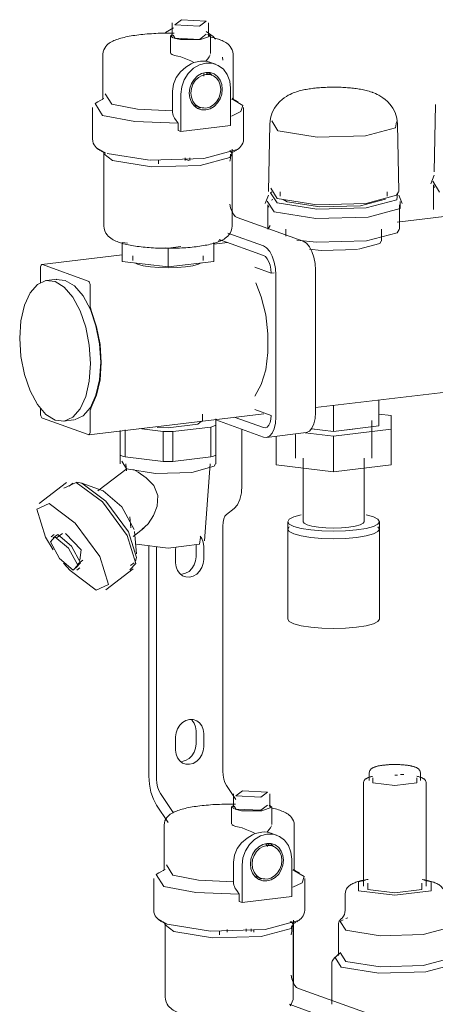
# Model space of a CAD drawing. Header units: millimetres. Extents: x 38570 to 76040, y -5041 to 9267.
# Tile 108 of 169: x 71199 to 71308, y -1877 to -1620. Entities that reach past the tile are written whole.
import ezdxf

# ---------------------------------------------------------------- set-up
doc = ezdxf.new("R2010")
doc.units = ezdxf.units.MM
doc.layers.add('M-EQPM-____-OTLN', color=50, linetype='Continuous', lineweight=20)

# ---------------------------------------------------------------- blocks, each defined once
blk = doc.blocks.new('ADSK_Коллектор с регулирующими клапанами и расходомерами - N5-1658361-3D Отопление Right')
at = {"layer": 'M-EQPM-____-OTLN'}
for p, q in [((49846.6, -1623.28), (49848.69, -1622.06)), ((49848.4, -1620.76), (49848.4, -1624.18)), ((49857.9, -1624.18), (49857.9, -1620.76)), ((49847.9, -1624.18), (49848.39, -1623.78)), ((49847.9, -1624.18), (49847.9, -1628.59)), ((49848.64, -1624.68), (49847.9, -1624.18)), ((49849.04, -1624.68), (49848.59, -1623.91)), ((49855.53, -1625.04), (49849.21, -1624.73)), ((49857.27, -1623.69), (49855.53, -1625.04)), ((49858.4, -1624.18), (49855.78, -1625.12)), ((49857.69, -1623.7), (49858.4, -1624.18)), ((49858.4, -1628.65), (49858.4, -1624.18)), ((49830.28, -1628.93), (49830.28, -1640.18)), ((49858.4, -1628.65), (49858.4, -1628.7)), ((49861.58, -1630.45), (49861.52, -1629.68)), ((49864.28, -1640.18), (49864.28, -1628.93)), ((49859.68, -1631.52), (49858.14, -1630.97)), ((49856.61, -1633.83), (49856.61, -1634.64)), ((49858.7, -1634.35), (49857.25, -1633.84)), ((49857.25, -1633.84), (49857.65, -1634.02)), ((49858.05, -1633.68), (49858.86, -1634.45)), ((49863.65, -1647.59), (49863.65, -1637.8)), ((49830.52, -1640.52), (49828.9, -1641.37)), ((49832.56, -1641.94), (49830.86, -1639.27)), ((49848.41, -1638.55), (49848.41, -1643.69)), ((49850.66, -1639.36), (49850.66, -1649.14)), ((49863.89, -1640.65), (49864.38, -1640.82)), ((49865.66, -1641.37), (49864.04, -1640.52)), ((49864.27, -1640.3), (49864.08, -1640.72)), ((49827.53, -1642.86), (49827.53, -1651.07)), ((49854.21, -1642.31), (49855.66, -1642.83)), ((49855.03, -1642.5), (49854.21, -1642.31)), ((49856.52, -1642.81), (49855.01, -1642.99)), ((49867.03, -1651.07), (49867.03, -1642.86)), ((49917.17, -1642.06), (49916.86, -1659.66)), ((49849.92, -1646.91), (49849.92, -1648.88)), ((49850.66, -1649.14), (49857.15, -1648.36)), ((49857.15, -1648.36), (49863.65, -1647.59)), ((49873.87, -1647.23), (49873.56, -1664.83)), ((49874.44, -1646.35), (49875.96, -1648.92)), ((49907.6, -1664.83), (49907.29, -1647.23)), ((49850.66, -1649.14), (49849.92, -1648.88)), ((49831.03, -1654.77), (49828.78, -1653.47)), ((49864.09, -1653.76), (49864.09, -1654.44)), ((49829.82, -1654.25), (49830.76, -1654.74)), ((49830.53, -1654.98), (49830.53, -1673.79)), ((49832.77, -1656.71), (49830.53, -1654.98)), ((49842.42, -1656.58), (49831.33, -1654.87)), ((49851.56, -1656.3), (49852.7, -1656.71)), ((49851.73, -1656.01), (49851.73, -1656.7)), ((49852.98, -1656.69), (49852.98, -1655.96)), ((49863.41, -1654.04), (49863.91, -1654.57)), ((49863.79, -1654.74), (49864.73, -1654.25)), ((49864.03, -1673.79), (49864.03, -1654.98)), ((49864.09, -1654.59), (49864.09, -1669.67)), ((49844.77, -1656.71), (49844.77, -1657.58)), ((49916.86, -1660.55), (49915.95, -1662.75)), ((49874.14, -1663.93), (49875.84, -1666.61)), ((49916.49, -1662.1), (49918.29, -1664.93)), ((49916.7, -1663.07), (49916.7, -1669.46)), ((49916.7, -1663.07), (49916.99, -1663.72)), ((49873.56, -1665.72), (49872.64, -1667.92)), ((49876.57, -1664.85), (49876.57, -1666.02)), ((49904.59, -1666.02), (49904.59, -1664.85)), ((49908.51, -1667.92), (49907.6, -1665.72)), ((49873.19, -1667.28), (49874.99, -1670.1)), ((49873.4, -1668.24), (49873.4, -1674.63)), ((49873.4, -1668.24), (49873.68, -1668.89)), ((49874.67, -1666.89), (49874.32, -1667.09)), ((49877.38, -1666.89), (49878.45, -1667.47)), ((49907.76, -1674.63), (49907.76, -1668.24)), ((49864.09, -1669.67), (49864.11, -1670.26)), ((49865.37, -1671.6), (49882.62, -1677.78)), ((49919.49, -1671.31), (49907.18, -1672.78)), ((49873.98, -1673.71), (49873.47, -1674.51)), ((49872.23, -1679.02), (49862.92, -1675.69)), ((49878.08, -1674.63), (49878.08, -1676.43)), ((49903.08, -1677.66), (49903.08, -1674.63)), ((49835.28, -1678.15), (49836.71, -1678.32)), ((49835.28, -1678.15), (49835.28, -1683.05)), ((49846.69, -1679.52), (49847.28, -1679.59)), ((49847.28, -1679.59), (49850.61, -1679.19)), ((49862.79, -1678.09), (49859.28, -1678.51)), ((49859.28, -1678.15), (49859.28, -1683.05)), ((49860.5, -1677.71), (49861.42, -1677.6)), ((49860.69, -1677.33), (49872.23, -1681.47)), ((49835.28, -1681.37), (49814.31, -1683.88)), ((49838.08, -1681.61), (49838.08, -1682.84)), ((49847.28, -1679.59), (49847.28, -1684.48)), ((49856.48, -1682.84), (49856.48, -1681.61)), ((49826.43, -1688.19), (49814.43, -1683.89)), ((49847.28, -1684.48), (49835.28, -1683.05)), ((49839.31, -1683.79), (49838.57, -1683.45)), ((49859.28, -1683.05), (49847.28, -1684.48)), ((49874.23, -1686.1), (49869.98, -1684.58)), ((49813.93, -1684.69), (49813.93, -1688.72)), ((49874.23, -1686.1), (49875, -1686.01)), ((49875.48, -1723.73), (49875.48, -1686.55)), ((49885.87, -1685.31), (49885.87, -1722.48)), ((49818.24, -1687.73), (49815.55, -1688.05)), ((49826.93, -1694.4), (49826.93, -1689.35)), ((49885.87, -1721.23), (50045.5, -1702.17)), ((49890.58, -1720.61), (49890.58, -1727.46)), ((49902.43, -1719.19), (49902.43, -1726.04)), ((49813.93, -1721.38), (49813.93, -1722.85)), ((49826.55, -1728.32), (49872.3, -1722.85)), ((49826.93, -1727.51), (49826.93, -1722.45)), ((49856.28, -1724.66), (49856.28, -1722.95)), ((49869.98, -1721.75), (49874.23, -1723.28)), ((49905.58, -1723.32), (49902.43, -1722.95)), ((49814.43, -1724), (49826.43, -1728.3)), ((49819.94, -1724.79), (49822.63, -1724.47)), ((49859.78, -1725.85), (49859.78, -1724.18)), ((49859.78, -1724.46), (49872.23, -1728.92)), ((49872.23, -1726.47), (49864.56, -1723.72)), ((49900.58, -1734.41), (49900.58, -1724.62)), ((49905.58, -1726.91), (49905.58, -1723.32)), ((49834.78, -1727.19), (49834.78, -1733.67)), ((49836.07, -1727.03), (49836.07, -1734.13)), ((49839.72, -1726.74), (49845.99, -1727.49)), ((49845.99, -1727.49), (49845.99, -1735.32)), ((49848.57, -1727.49), (49858.49, -1726.31)), ((49848.57, -1727.49), (49848.57, -1735.32)), ((49858.49, -1726.31), (49858.49, -1734.13)), ((49859.78, -1725.85), (49859.78, -1733.67)), ((49866.59, -1726.9), (49866.59, -1741.53)), ((49873, -1729.02), (49883.4, -1727.77)), ((49880.58, -1728.24), (49880.58, -1734.41)), ((49883.12, -1727.81), (49890.58, -1728.7)), ((49890.58, -1727.46), (49884.81, -1726.77)), ((49902.43, -1726.04), (49890.58, -1727.46)), ((49890.58, -1728.7), (49905.58, -1726.91)), ((49895.58, -1726.91), (49894.2, -1727.04)), ((49896.84, -1726.73), (49895.58, -1726.91)), ((49905.58, -1726.91), (49905.58, -1736.2)), ((49872.23, -1728.92), (49873, -1729.01)), ((49875.58, -1728.82), (49875.58, -1736.2)), ((49890.58, -1728.7), (49890.58, -1737.99)), ((49834.78, -1732.49), (49834.78, -1735.91)), ((49859.78, -1735.91), (49859.78, -1732.49)), ((49835.2, -1735.24), (49836.45, -1737.2)), ((49845.99, -1735.32), (49836.07, -1734.13)), ((49836.28, -1735.95), (49836.41, -1737.75)), ((49858.49, -1734.13), (49848.57, -1735.32)), ((49856.78, -1756), (49858.28, -1735.95)), ((49882.58, -1734.41), (49882.58, -1751.04)), ((49898.58, -1751.04), (49898.58, -1734.41)), ((49836.58, -1737.14), (49828.97, -1743.01)), ((49890.58, -1737.99), (49875.58, -1736.2)), ((49905.58, -1736.2), (49890.58, -1737.99)), ((49820.76, -1740.82), (49813.63, -1746.32)), ((49823.29, -1740.77), (49820.06, -1742.28)), ((49822.4, -1741.01), (49821.46, -1741.73)), ((49824.73, -1740.96), (49823.4, -1740.7)), ((49830.32, -1742.99), (49824.75, -1740.97)), ((49864.59, -1747.6), (49862.59, -1749.14)), ((49837.31, -1749.77), (49837.53, -1752.67)), ((49878.58, -1751.04), (49878.58, -1753)), ((49902.58, -1753), (49902.58, -1751.04)), ((49838.13, -1754.89), (49840.92, -1752.74)), ((49839.04, -1759.48), (49838.5, -1753.59)), ((49861.59, -1752.17), (49861.59, -1816.21)), ((49878.99, -1752.35), (49878.58, -1753)), ((49878.58, -1753), (49878.99, -1752.35)), ((49878.58, -1753), (49878.58, -1776.48)), ((49902.58, -1753), (49902.17, -1752.35)), ((49902.17, -1752.35), (49902.58, -1753)), ((49902.58, -1776.48), (49902.58, -1753)), ((49817.48, -1754.4), (49816.73, -1754.98)), ((49818.46, -1754.38), (49817.22, -1755.28)), ((49819.66, -1754.13), (49818.16, -1755.29)), ((49842.27, -1757.33), (49842.27, -1817.56)), ((49844.27, -1818.27), (49844.27, -1757.57)), ((49849.25, -1758.36), (49849.3, -1757.68)), ((49849.25, -1761.78), (49849.25, -1758.36)), ((49854.61, -1760.19), (49854.61, -1757.06)), ((49856.61, -1757.48), (49856.61, -1760.91)), ((49823.52, -1762.23), (49825.02, -1761.07)), ((49837.47, -1762.47), (49838.41, -1761.75)), ((49823.45, -1763.69), (49824.2, -1763.11)), ((49831.05, -1768.88), (49838.17, -1763.38)), ((49849.25, -1810.7), (49849.25, -1807.28)), ((49854.61, -1809.11), (49854.61, -1805.68)), ((49856.61, -1806.4), (49856.61, -1809.82)), ((49899.9, -1816.65), (49899.9, -1818.61)), ((49900.8, -1817.92), (49900.8, -1819.3)), ((49907.25, -1817.23), (49906.58, -1817.22)), ((49913.26, -1818.61), (49913.26, -1816.65)), ((49862.59, -1819.95), (49865.04, -1823.6)), ((49898.43, -1819.1), (49898.43, -1846.29)), ((49914.73, -1846.29), (49914.73, -1819.1)), ((49848.64, -1827.04), (49845.27, -1822.02)), ((49864.4, -1822.17), (49864.4, -1825.59)), ((49873.9, -1825.59), (49873.9, -1822.17)), ((49844.27, -1825.05), (49847.31, -1829.58)), ((49863.9, -1825.59), (49864.39, -1825.18)), ((49863.9, -1825.59), (49863.9, -1829.99)), ((49864.64, -1826.09), (49863.9, -1825.59)), ((49865.04, -1826.08), (49864.59, -1825.32)), ((49871.53, -1826.44), (49865.21, -1826.14)), ((49873.27, -1825.1), (49871.53, -1826.44)), ((49874.4, -1825.59), (49871.78, -1826.53)), ((49873.69, -1825.1), (49874.4, -1825.59)), ((49874.4, -1830.06), (49874.4, -1825.59)), ((49846.28, -1830.33), (49846.28, -1841.58)), ((49874.4, -1830.06), (49874.4, -1830.11)), ((49880.28, -1841.58), (49880.28, -1830.33)), ((49875.68, -1832.93), (49874.14, -1832.37)), ((49872.82, -1835.18), (49873.28, -1835.87)), ((49874.7, -1835.76), (49873.25, -1835.24)), ((49873.25, -1835.24), (49873.65, -1835.42)), ((49874.05, -1835.09), (49874.86, -1835.85)), ((49848.56, -1843.34), (49846.86, -1840.67)), ((49864.41, -1839.96), (49864.41, -1845.09)), ((49866.66, -1840.76), (49866.66, -1850.55)), ((49879.65, -1848.99), (49879.65, -1839.21)), ((49846.52, -1841.92), (49844.9, -1842.77)), ((49870.21, -1843.71), (49871.66, -1844.23)), ((49871.03, -1843.9), (49870.21, -1843.71)), ((49879.89, -1842.06), (49880.38, -1842.23)), ((49881.66, -1842.77), (49880.04, -1841.92)), ((49880.27, -1841.7), (49880.08, -1842.12)), ((49843.53, -1844.27), (49843.53, -1852.48)), ((49872.52, -1844.22), (49871.01, -1844.4)), ((49883.03, -1852.48), (49883.03, -1844.27)), ((49899.52, -1845.45), (49899.52, -1847.14)), ((49914.28, -1844.68), (49916.08, -1845.16)), ((49865.92, -1848.32), (49865.92, -1850.28)), ((49873.15, -1849.77), (49879.65, -1848.99)), ((49893.6, -1848.25), (49893.6, -1852.48)), ((49866.66, -1850.55), (49865.92, -1850.28)), ((49866.66, -1850.55), (49873.15, -1849.77)), ((49847.03, -1856.18), (49844.78, -1854.88)), ((49845.82, -1855.66), (49846.76, -1856.15)), ((49846.53, -1856.38), (49846.53, -1875.19)), ((49848.77, -1858.12), (49846.53, -1856.38)), ((49879.41, -1855.45), (49879.91, -1855.98)), ((49880.03, -1856.38), (49879.52, -1857.23)), ((49879.79, -1856.15), (49880.73, -1855.66)), ((49880.03, -1875.19), (49880.03, -1856.38)), ((49880.09, -1855.17), (49880.09, -1855.85)), ((49880.09, -1856), (49880.09, -1871.59)), ((49891.82, -1856.25), (49891.82, -1864.37)), ((49894.29, -1854.56), (49893.74, -1854.74)), ((49860.77, -1857.92), (49860.77, -1858.99)), ((49862.77, -1858.24), (49862.77, -1857.54)), ((49867.73, -1857.42), (49867.73, -1858.11)), ((49868.98, -1858.09), (49868.98, -1857.37)), ((49869.68, -1858.28), (49869.7, -1857.61)), ((49892.16, -1863.72), (49890.75, -1865.06)), ((49892.33, -1863.58), (49893.8, -1865.89)), ((49890.1, -1866.46), (49890.1, -1877.11)), ((49890.94, -1864.9), (49892.56, -1867.44)), ((49881.37, -1873.01), (49898.62, -1879.19)), ((49888.23, -1880.43), (49878.92, -1877.09))]:
    blk.add_line(p, q, dxfattribs=at)
for points in [[(49850.78, -1619.91, 0), (49849.04, -1621.25, 0), (49855.53, -1621.61, 0)], [(49855.53, -1621.61, 0), (49857.27, -1620.27, 0), (49850.78, -1619.91, 0)], [(49830.28, -1628.93, 0), (49830.33, -1628.33, 0), (49830.49, -1627.78, 0), (49830.72, -1627.31, 0), (49830.99, -1626.91, 0), (49831.28, -1626.58, 0), (49831.58, -1626.31, 0), (49831.88, -1626.07, 0), (49832.19, -1625.86, 0), (49832.5, -1625.68, 0), (49832.82, -1625.51, 0), (49833.15, -1625.36, 0), (49833.49, -1625.22, 0), (49833.84, -1625.09, 0), (49834.21, -1624.96, 0), (49834.59, -1624.84, 0), (49834.98, -1624.73, 0), (49835.38, -1624.62, 0), (49835.8, -1624.52, 0), (49836.24, -1624.42, 0), (49836.68, -1624.32, 0), (49837.14, -1624.24, 0), (49837.62, -1624.15, 0), (49838.1, -1624.07, 0), (49838.6, -1624, 0), (49839.11, -1623.92, 0), (49839.64, -1623.86, 0), (49840.17, -1623.8, 0), (49840.71, -1623.74, 0), (49841.26, -1623.69, 0), (49841.82, -1623.64, 0), (49842.39, -1623.6, 0), (49842.97, -1623.56, 0), (49843.55, -1623.52, 0), (49844.13, -1623.5, 0), (49844.72, -1623.47, 0), (49845.32, -1623.45, 0), (49845.92, -1623.44, 0), (49846.52, -1623.43, 0), (49847.12, -1623.43, 0), (49847.72, -1623.43, 0), (49848.32, -1623.43, 0), (49848.91, -1623.45, 0)], [(49855.78, -1625.12, 0), (49850.53, -1625.12, 0), (49848.84, -1624.75, 0)], [(49859.68, -1625.02, 0), (49859.05, -1624.31, 0), (49857.27, -1622.97, 0)], [(49858.52, -1624.46, 0), (49858.95, -1624.56, 0), (49859.36, -1624.67, 0), (49859.76, -1624.78, 0), (49860.14, -1624.89, 0), (49860.52, -1625.02, 0), (49860.68, -1625.07, 0)], [(49864.28, -1628.93, 0), (49864.22, -1628.33, 0), (49864.06, -1627.78, 0), (49863.83, -1627.31, 0), (49863.56, -1626.91, 0), (49863.27, -1626.58, 0), (49862.98, -1626.31, 0), (49862.67, -1626.07, 0), (49862.37, -1625.86, 0), (49862.05, -1625.68, 0), (49861.73, -1625.51, 0), (49861.4, -1625.36, 0), (49861.06, -1625.22, 0), (49860.71, -1625.09, 0), (49860.68, -1625.07, 0)], [(49849.86, -1629.43, 0), (49848.98, -1629.24, 0), (49848.33, -1629.02, 0), (49847.97, -1628.77, 0)], [(49854.06, -1631.09, 0), (49853.22, -1630.69, 0), (49852.35, -1630.3, 0), (49851.49, -1629.93, 0), (49850.65, -1629.63, 0), (49849.86, -1629.43, 0)], [(49858.3, -1629.12, 0), (49858.05, -1629.62, 0), (49857.67, -1630.16, 0), (49857.18, -1630.72, 0)], [(49851.93, -1632.31, 0), (49850.52, -1633.54, 0), (49849.4, -1635.04, 0), (49848.67, -1636.73, 0), (49848.41, -1638.55, 0)], [(49863.65, -1637.8, 0), (49863.43, -1635.93, 0), (49862.78, -1634.24, 0), (49861.75, -1632.84, 0), (49860.4, -1631.84, 0), (49858.83, -1631.29, 0), (49857.15, -1631.24, 0), (49855.47, -1631.69, 0), (49853.91, -1632.61, 0), (49852.56, -1633.94, 0), (49851.53, -1635.58, 0), (49850.88, -1637.43, 0), (49850.66, -1639.36, 0)], [(49854.06, -1631.09, 0), (49853.34, -1631.43, 0), (49852.63, -1631.84, 0), (49851.93, -1632.31, 0)], [(49855.78, -1630.75, 0), (49854.94, -1630.89, 0), (49854.06, -1631.09, 0)], [(49857.18, -1630.72, 0), (49856.53, -1630.7, 0), (49855.78, -1630.75, 0)], [(49858.85, -1631.29, 0), (49858.22, -1631, 0), (49857.18, -1630.72, 0)], [(49852.82, -1639.1, 0), (49852.97, -1637.81, 0), (49853.4, -1636.58, 0), (49854.09, -1635.49, 0), (49854.99, -1634.6, 0), (49856.03, -1633.99, 0), (49857.15, -1633.69, 0), (49858.27, -1633.72, 0), (49859.32, -1634.09, 0), (49860.21, -1634.76, 0), (49860.9, -1635.69, 0), (49861.34, -1636.82, 0), (49861.48, -1638.06, 0)], [(49861.07, -1638.12, 0), (49860.94, -1637, 0), (49860.55, -1635.99, 0), (49859.93, -1635.15, 0), (49859.13, -1634.54, 0), (49858.19, -1634.22, 0), (49857.18, -1634.19, 0), (49856.17, -1634.46, 0), (49855.23, -1635.01, 0), (49854.42, -1635.81, 0), (49853.8, -1636.79, 0), (49853.41, -1637.9, 0), (49853.28, -1639.06, 0)], [(49861.48, -1638.06, 0), (49861.34, -1639.35, 0), (49860.9, -1640.58, 0), (49860.21, -1641.67, 0), (49859.32, -1642.56, 0), (49858.27, -1643.17, 0), (49857.15, -1643.47, 0), (49856.03, -1643.44, 0), (49854.99, -1643.08, 0), (49854.09, -1642.41, 0), (49853.4, -1641.47, 0), (49852.97, -1640.35, 0), (49852.82, -1639.1, 0)], [(49853.28, -1639.06, 0), (49853.41, -1640.18, 0), (49853.8, -1641.19, 0), (49854.42, -1642.03, 0), (49855.23, -1642.64, 0), (49856.17, -1642.96, 0), (49857.18, -1642.99, 0), (49858.19, -1642.72, 0), (49859.13, -1642.17, 0), (49859.93, -1641.37, 0), (49860.55, -1640.39, 0), (49860.94, -1639.28, 0), (49861.07, -1638.12, 0)], [(49873.87, -1647.22, 0), (49874.07, -1645.62, 0), (49874.52, -1644.18, 0), (49875.13, -1642.98, 0), (49875.8, -1642.04, 0), (49876.47, -1641.3, 0), (49877.1, -1640.73, 0), (49877.68, -1640.29, 0), (49878.22, -1639.94, 0), (49878.72, -1639.65, 0), (49879.19, -1639.41, 0), (49879.62, -1639.21, 0), (49880.04, -1639.04, 0), (49880.45, -1638.89, 0), (49880.84, -1638.75, 0), (49881.22, -1638.63, 0), (49881.59, -1638.53, 0), (49881.96, -1638.43, 0), (49882.33, -1638.34, 0), (49882.7, -1638.26, 0), (49883.07, -1638.18, 0), (49883.44, -1638.11, 0), (49883.81, -1638.04, 0), (49884.19, -1637.98, 0), (49884.56, -1637.93, 0), (49884.94, -1637.88, 0), (49885.33, -1637.83, 0), (49885.71, -1637.78, 0), (49886.1, -1637.74, 0), (49886.49, -1637.71, 0), (49886.89, -1637.67, 0), (49887.28, -1637.64, 0), (49887.68, -1637.62, 0), (49888.09, -1637.6, 0), (49888.49, -1637.58, 0), (49888.9, -1637.56, 0), (49889.3, -1637.55, 0), (49889.71, -1637.54, 0), (49890.12, -1637.53, 0), (49890.53, -1637.53, 0), (49890.94, -1637.53, 0), (49891.35, -1637.54, 0), (49891.76, -1637.55, 0), (49892.16, -1637.56, 0), (49892.57, -1637.57, 0), (49892.97, -1637.59, 0), (49893.38, -1637.61, 0), (49893.78, -1637.64, 0), (49894.18, -1637.67, 0), (49894.57, -1637.7, 0), (49894.96, -1637.73, 0), (49895.35, -1637.77, 0), (49895.74, -1637.82, 0), (49896.12, -1637.86, 0), (49896.5, -1637.91, 0), (49896.88, -1637.97, 0), (49897.25, -1638.03, 0), (49897.63, -1638.09, 0), (49898, -1638.16, 0), (49898.37, -1638.24, 0), (49898.73, -1638.32, 0), (49899.1, -1638.41, 0), (49899.47, -1638.5, 0), (49899.85, -1638.61, 0), (49900.23, -1638.72, 0), (49900.62, -1638.85, 0), (49900.74, -1638.89, 0)], [(49830.28, -1640.17, 0), (49830.25, -1640.4, 0), (49830.2, -1640.59, 0), (49830.14, -1640.72, 0), (49830.09, -1640.79, 0), (49830.08, -1640.8, 0)], [(49864.38, -1640.82, 0), (49866.86, -1642.33, 0), (49866.34, -1643.93, 0), (49863.87, -1645.08, 0)], [(49864.28, -1640.17, 0), (49864.3, -1640.4, 0), (49864.36, -1640.59, 0), (49864.42, -1640.72, 0), (49864.47, -1640.79, 0), (49864.48, -1640.8, 0)], [(49907.29, -1647.22, 0), (49907.09, -1645.62, 0), (49906.63, -1644.18, 0), (49906.02, -1642.98, 0), (49905.36, -1642.04, 0), (49904.69, -1641.3, 0), (49904.06, -1640.73, 0), (49903.48, -1640.29, 0), (49902.94, -1639.94, 0), (49902.44, -1639.65, 0), (49901.97, -1639.41, 0), (49901.53, -1639.21, 0), (49901.11, -1639.04, 0), (49900.74, -1638.89, 0)], [(49830.17, -1644.91, 0), (49828.2, -1641.81, 0), (49828.9, -1641.37, 0)], [(49848.41, -1643.69, 0), (49839.27, -1643.28, 0), (49832.56, -1641.94, 0)], [(49849.92, -1646.91, 0), (49838.57, -1646.53, 0), (49830.17, -1644.91, 0)], [(49848.41, -1643.69, 0), (49848.44, -1644.12, 0), (49848.52, -1644.54, 0), (49848.63, -1644.94, 0), (49848.79, -1645.3, 0), (49848.97, -1645.59, 0)], [(49848.97, -1645.59, 0), (49849.45, -1646.25, 0), (49849.92, -1646.91, 0)], [(49876.11, -1648.97, 0), (49886.25, -1650.58, 0), (49898.93, -1650.24, 0), (49906.72, -1648.14, 0), (49907.01, -1646.61, 0)], [(49827.53, -1651.07, 0), (49827.58, -1651.62, 0), (49827.73, -1652.13, 0), (49827.94, -1652.58, 0), (49828.2, -1652.96, 0), (49828.49, -1653.28, 0), (49828.79, -1653.56, 0), (49829.1, -1653.8, 0), (49829.42, -1654.02, 0), (49829.61, -1654.13, 0)], [(49867.03, -1651.07, 0), (49866.98, -1651.62, 0), (49866.83, -1652.13, 0), (49866.61, -1652.58, 0), (49866.35, -1652.96, 0), (49866.07, -1653.28, 0), (49865.77, -1653.56, 0), (49865.46, -1653.8, 0), (49865.13, -1654.02, 0), (49864.95, -1654.13, 0)], [(49830.53, -1655.02, 0), (49830.49, -1654.81, 0), (49830.43, -1654.63, 0), (49830.38, -1654.52, 0), (49830.34, -1654.47, 0), (49830.33, -1654.47, 0)], [(49864.03, -1654.98, 0), (49863.46, -1655.87, 0), (49855.65, -1657.98, 0), (49842.94, -1658.33, 0), (49832.77, -1656.71, 0)], [(49865.4, -1653.83, 0), (49856.66, -1656.19, 0), (49842.61, -1656.59, 0)], [(49863.46, -1656.84, 0), (49863.51, -1656.64, 0), (49863.55, -1656.45, 0), (49863.58, -1656.25, 0), (49863.61, -1656.05, 0), (49863.63, -1655.85, 0), (49863.64, -1655.65, 0), (49863.65, -1655.45, 0), (49863.65, -1655.25, 0), (49863.64, -1655.05, 0)], [(49863.57, -1654.45, 0), (49863.53, -1654.26, 0), (49863.49, -1654.07, 0)], [(49864.03, -1655.02, 0), (49864.06, -1654.81, 0), (49864.12, -1654.63, 0), (49864.18, -1654.52, 0), (49864.22, -1654.47, 0), (49864.22, -1654.47, 0)], [(49874.42, -1664.88, 0), (49874.08, -1665.11, 0), (49875.78, -1667.79, 0)], [(49875.78, -1667.79, 0), (49886.16, -1669.43, 0), (49899.12, -1669.08, 0), (49907.08, -1666.93, 0), (49907.28, -1665.28, 0)], [(49875.84, -1666.61, 0), (49886.17, -1668.25, 0), (49899.09, -1667.9, 0), (49907.02, -1665.76, 0), (49907.52, -1664.91, 0)], [(49863.45, -1668.08, 0), (49863.64, -1669.02, 0), (49863.96, -1669.95, 0), (49864.37, -1670.72, 0), (49864.86, -1671.28, 0), (49865.37, -1671.6, 0)], [(49874.99, -1670.1, 0), (49885.92, -1671.84, 0), (49899.58, -1671.46, 0), (49907.97, -1669.2, 0), (49907.97, -1667.44, 0)], [(49878.45, -1667.47, 0), (49886.95, -1668.82, 0), (49897.58, -1668.53, 0), (49904.11, -1666.77, 0)], [(49830.53, -1673.79, 0), (49830.59, -1674.47, 0), (49830.77, -1675.1, 0), (49831.03, -1675.64, 0), (49831.34, -1676.08, 0), (49831.66, -1676.45, 0), (49831.98, -1676.75, 0), (49832.31, -1677.01, 0), (49832.64, -1677.22, 0), (49832.96, -1677.42, 0), (49833.29, -1677.59, 0), (49833.63, -1677.74, 0), (49833.97, -1677.89, 0), (49834.33, -1678.02, 0), (49834.36, -1678.03, 0)], [(49864.03, -1673.79, 0), (49863.96, -1674.47, 0), (49863.78, -1675.1, 0), (49863.52, -1675.64, 0), (49863.22, -1676.08, 0), (49862.9, -1676.45, 0), (49862.57, -1676.75, 0), (49862.24, -1677.01, 0), (49861.92, -1677.22, 0), (49861.59, -1677.42, 0), (49861.26, -1677.59, 0), (49860.93, -1677.74, 0), (49860.58, -1677.89, 0), (49860.23, -1678.02, 0), (49859.87, -1678.15, 0), (49859.49, -1678.26, 0), (49859.11, -1678.37, 0), (49858.71, -1678.48, 0), (49858.3, -1678.58, 0), (49857.88, -1678.68, 0), (49857.45, -1678.77, 0), (49857, -1678.85, 0), (49856.54, -1678.93, 0), (49856.07, -1679.01, 0), (49855.59, -1679.08, 0), (49855.1, -1679.15, 0), (49854.6, -1679.22, 0), (49854.09, -1679.28, 0), (49853.57, -1679.33, 0), (49853.04, -1679.38, 0), (49852.5, -1679.43, 0), (49851.96, -1679.47, 0), (49851.41, -1679.5, 0), (49850.85, -1679.54, 0), (49850.29, -1679.56, 0), (49849.72, -1679.59, 0), (49849.15, -1679.6, 0), (49848.58, -1679.62, 0), (49848.01, -1679.63, 0), (49847.43, -1679.63, 0), (49846.86, -1679.63, 0), (49846.28, -1679.62, 0), (49845.71, -1679.61, 0), (49845.14, -1679.6, 0), (49844.57, -1679.58, 0), (49844.01, -1679.55, 0), (49843.45, -1679.52, 0), (49842.9, -1679.49, 0), (49842.35, -1679.45, 0), (49841.81, -1679.41, 0), (49841.27, -1679.36, 0), (49840.75, -1679.31, 0), (49840.23, -1679.25, 0), (49839.72, -1679.19, 0), (49839.23, -1679.12, 0), (49838.74, -1679.05, 0), (49838.26, -1678.98, 0), (49837.8, -1678.9, 0), (49837.35, -1678.81, 0), (49836.91, -1678.73, 0), (49836.48, -1678.63, 0), (49836.06, -1678.54, 0), (49835.66, -1678.43, 0), (49835.27, -1678.32, 0), (49834.89, -1678.21, 0), (49834.52, -1678.09, 0), (49834.36, -1678.03, 0)], [(49880.92, -1677.54, 0), (49886.13, -1678.06, 0), (49899.17, -1677.71, 0), (49907.18, -1675.55, 0), (49907.69, -1674.71, 0)], [(49875.48, -1686.55, 0), (49875.37, -1684.86, 0), (49875.05, -1683.21, 0), (49874.53, -1681.71, 0), (49873.86, -1680.46, 0), (49873.07, -1679.54, 0), (49872.23, -1679.02, 0)], [(49882.62, -1677.78, 0), (49883.47, -1678.3, 0), (49884.25, -1679.22, 0), (49884.92, -1680.47, 0), (49885.44, -1681.97, 0), (49885.76, -1683.62, 0), (49885.87, -1685.31, 0)], [(49897.04, -1679.88, 0), (49902.65, -1678.33, 0), (49903.02, -1677.72, 0)], [(49872.23, -1681.47, 0), (49872.75, -1681.79, 0), (49873.23, -1682.35, 0), (49873.65, -1683.12, 0), (49873.96, -1684.05, 0), (49874.16, -1685.06, 0), (49874.23, -1686.1, 0)], [(49884.29, -1679.88, 0), (49887.34, -1680.16, 0), (49896.83, -1679.9, 0)], [(49814.43, -1683.89, 0), (49814.3, -1683.88, 0), (49814.18, -1683.93, 0), (49814.08, -1684.05, 0), (49814, -1684.23, 0), (49813.95, -1684.44, 0), (49813.93, -1684.69, 0)], [(49855.98, -1683.45, 0), (49855.25, -1683.79, 0), (49853.78, -1684.18, 0), (49851.88, -1684.48, 0), (49849.66, -1684.67, 0), (49847.28, -1684.74, 0), (49844.9, -1684.67, 0), (49842.68, -1684.48, 0), (49840.77, -1684.18, 0), (49839.31, -1683.79, 0)], [(49827, -1709.73, 0), (49826.68, -1704.94, 0), (49825.76, -1700.24, 0), (49824.29, -1695.96, 0), (49822.37, -1692.4, 0), (49820.14, -1689.79, 0), (49817.75, -1688.32, 0), (49815.35, -1688.08, 0), (49813.12, -1689.09, 0), (49811.21, -1691.28, 0), (49809.74, -1694.5, 0), (49808.81, -1698.53, 0), (49808.5, -1703.1, 0)], [(49818.04, -1687.76, 0), (49820.43, -1688, 0), (49822.83, -1689.47, 0), (49825.06, -1692.08, 0), (49826.97, -1695.64, 0), (49828.44, -1699.92, 0), (49829.37, -1704.62, 0), (49829.68, -1709.41, 0)], [(49826.93, -1689.35, 0), (49826.91, -1689.09, 0), (49826.86, -1688.84, 0), (49826.78, -1688.61, 0), (49826.68, -1688.41, 0), (49826.56, -1688.27, 0), (49826.43, -1688.19, 0)], [(49870.26, -1688.68, 0), (49871.64, -1692.3, 0), (49872.81, -1697.02, 0), (49873.41, -1701.96, 0), (49873.41, -1706.83, 0), (49872.81, -1711.34, 0), (49871.64, -1715.23, 0), (49869.98, -1718.26, 0)], [(49827.21, -1695.85, 0), (49827.06, -1695.4, 0), (49826.96, -1694.9, 0), (49826.93, -1694.4, 0)], [(49827.21, -1721.2, 0), (49828.62, -1717.96, 0), (49829.5, -1713.96, 0), (49829.81, -1709.46, 0), (49829.5, -1704.74, 0), (49828.62, -1700.1, 0), (49827.21, -1695.85, 0)], [(49808.5, -1703.1, 0), (49808.81, -1707.9, 0), (49809.74, -1712.6, 0), (49811.21, -1716.87, 0), (49813.12, -1720.44, 0), (49815.35, -1723.04, 0), (49817.75, -1724.52, 0), (49820.14, -1724.76, 0), (49822.37, -1723.75, 0), (49824.29, -1721.56, 0), (49825.76, -1718.34, 0), (49826.68, -1714.31, 0), (49827, -1709.73, 0)], [(49829.68, -1709.41, 0), (49829.37, -1713.98, 0), (49828.44, -1718.02, 0), (49826.97, -1721.24, 0), (49825.06, -1723.43, 0), (49822.83, -1724.44, 0)], [(49813.93, -1722.85, 0), (49813.95, -1723.11, 0), (49814, -1723.36, 0), (49814.08, -1723.59, 0), (49814.18, -1723.78, 0), (49814.3, -1723.93, 0), (49814.43, -1724, 0)], [(49826.93, -1722.45, 0), (49826.96, -1721.97, 0), (49827.06, -1721.55, 0), (49827.21, -1721.2, 0)], [(49885.87, -1722.48, 0), (49885.76, -1724.09, 0), (49885.44, -1725.51, 0), (49884.92, -1726.64, 0), (49884.25, -1727.41, 0), (49883.47, -1727.76, 0)], [(49856.05, -1724.78, 0), (49855.07, -1725.59, 0), (49847.28, -1726.52, 0), (49844.43, -1726.4, 0)], [(49874.23, -1723.28, 0), (49874.16, -1724.27, 0), (49873.96, -1725.14, 0), (49873.65, -1725.83, 0), (49873.23, -1726.31, 0), (49872.75, -1726.53, 0), (49872.23, -1726.47, 0)], [(49873.07, -1729.01, 0), (49873.86, -1728.65, 0), (49874.53, -1727.88, 0), (49875.05, -1726.75, 0), (49875.37, -1725.33, 0), (49875.48, -1723.73, 0)], [(49826.43, -1728.3, 0), (49826.56, -1728.32, 0), (49826.68, -1728.26, 0), (49826.78, -1728.15, 0), (49826.86, -1727.97, 0), (49826.91, -1727.75, 0), (49826.93, -1727.51, 0)], [(49845.99, -1727.49, 0), (49847.28, -1727.5, 0), (49848.57, -1727.49, 0)], [(49858.49, -1726.31, 0), (49859.19, -1726.08, 0), (49859.78, -1725.85, 0)], [(49886.95, -1727.04, 0), (49885.58, -1726.91, 0), (49884.75, -1726.79, 0)], [(49836.07, -1734.13, 0), (49835.37, -1733.91, 0), (49834.78, -1733.67, 0)], [(49836.45, -1737.2, 0), (49844.04, -1738.41, 0), (49853.53, -1738.15, 0), (49859.35, -1736.58, 0), (49859.72, -1735.97, 0)], [(49848.57, -1735.32, 0), (49847.28, -1735.33, 0), (49845.99, -1735.32, 0)], [(49859.78, -1733.67, 0), (49859.19, -1733.91, 0), (49858.49, -1734.13, 0)], [(49840.46, -1753.05, 0), (49842.12, -1751.56, 0), (49843.52, -1749.45, 0), (49844.47, -1746.97, 0), (49844.61, -1744.23, 0), (49843.54, -1741.63, 0), (49841.6, -1739.55, 0), (49839.51, -1738.08, 0), (49838.27, -1737.42, 0)], [(49837.28, -1763.58, 0), (49838.87, -1761.92, 0), (49836.59, -1754.66, 0), (49830.14, -1745.89, 0), (49823.29, -1740.77, 0)], [(49838.75, -1761.36, 0), (49839.05, -1760.41, 0), (49836.95, -1753.73, 0), (49831.02, -1745.67, 0), (49824.73, -1740.96, 0)], [(49838.42, -1753.1, 0), (49835.18, -1747.13, 0), (49830.31, -1742.98, 0)], [(49866.59, -1741.53, 0), (49866.45, -1743.51, 0), (49866.05, -1745.26, 0), (49865.42, -1746.65, 0), (49864.59, -1747.6, 0)], [(49816.17, -1746.26, 0), (49812.94, -1747.78, 0), (49815.22, -1755.05, 0), (49817.29, -1758.41, 0)], [(49828.51, -1768.94, 0), (49831.74, -1767.42, 0), (49829.47, -1760.15, 0), (49823.02, -1751.39, 0), (49816.17, -1746.26, 0)], [(49862.59, -1749.14, 0), (49862.17, -1749.61, 0), (49861.86, -1750.31, 0), (49861.66, -1751.18, 0), (49861.59, -1752.17, 0)], [(49882.09, -1749.28, 0), (49880.19, -1749.8, 0), (49878.99, -1750.4, 0), (49878.58, -1751.04, 0)], [(49878.58, -1751.04, 0), (49878.99, -1751.68, 0), (49880.19, -1752.28, 0), (49882.09, -1752.8, 0), (49884.58, -1753.19, 0), (49887.47, -1753.44, 0), (49890.58, -1753.52, 0), (49893.68, -1753.44, 0), (49896.58, -1753.19, 0)], [(49894.58, -1752.47, 0), (49892.65, -1752.64, 0), (49890.58, -1752.7, 0), (49888.51, -1752.64, 0), (49886.58, -1752.47, 0), (49884.92, -1752.21, 0), (49883.65, -1751.87, 0), (49882.85, -1751.47, 0), (49882.58, -1751.04, 0)], [(49898.58, -1751.04, 0), (49898.31, -1751.47, 0), (49897.51, -1751.87, 0), (49896.24, -1752.21, 0), (49894.58, -1752.47, 0)], [(49896.58, -1753.19, 0), (49899.06, -1752.8, 0), (49900.97, -1752.28, 0), (49902.17, -1751.68, 0), (49902.58, -1751.04, 0)], [(49902.58, -1751.04, 0), (49902.17, -1750.4, 0), (49900.97, -1749.8, 0), (49899.06, -1749.28, 0)], [(49824.24, -1761.09, 0), (49824.53, -1758.39, 0), (49820.44, -1754.12, 0)], [(49878.58, -1753, 0), (49878.99, -1753.64, 0), (49880.19, -1754.24, 0), (49882.09, -1754.75, 0), (49884.58, -1755.15, 0), (49887.47, -1755.39, 0), (49890.58, -1755.48, 0), (49893.68, -1755.39, 0), (49896.58, -1755.15, 0)], [(49896.58, -1755.15, 0), (49893.68, -1755.39, 0), (49890.58, -1755.48, 0), (49887.47, -1755.39, 0), (49884.58, -1755.15, 0), (49882.09, -1754.75, 0), (49880.19, -1754.24, 0), (49878.99, -1753.64, 0), (49878.58, -1753, 0)], [(49896.58, -1755.15, 0), (49899.06, -1754.75, 0), (49900.97, -1754.24, 0), (49902.17, -1753.64, 0), (49902.58, -1753, 0)], [(49902.58, -1753, 0), (49902.17, -1753.64, 0), (49900.97, -1754.24, 0), (49899.06, -1754.75, 0), (49896.58, -1755.15, 0)], [(49817.71, -1754.96, 0), (49816.52, -1756.3, 0), (49818.9, -1760.67, 0), (49822.47, -1763.71, 0)], [(49822.47, -1763.71, 0), (49823.66, -1762.38, 0), (49821.28, -1758, 0), (49817.71, -1754.96, 0)], [(49823.22, -1763.13, 0), (49824.41, -1761.8, 0), (49822.03, -1757.42, 0), (49818.46, -1754.38, 0)], [(49839.05, -1756.95, 0), (49847.28, -1757.93, 0), (49855.5, -1756.95, 0), (49855.74, -1755.13, 0)], [(49855.66, -1754.81, 0), (49856.12, -1755.46, 0), (49856.48, -1756.42, 0), (49856.61, -1757.48, 0)], [(49856.61, -1760.91, 0), (49856.48, -1762, 0), (49856.12, -1763.04, 0), (49855.53, -1763.97, 0), (49854.77, -1764.73, 0), (49853.88, -1765.25, 0), (49852.93, -1765.5, 0), (49851.98, -1765.48, 0), (49851.09, -1765.17, 0), (49850.33, -1764.6, 0), (49849.74, -1763.8, 0), (49849.37, -1762.85, 0), (49849.25, -1761.78, 0)], [(49850.93, -1764.79, 0), (49851.88, -1764.53, 0), (49852.77, -1764.01, 0), (49853.53, -1763.26, 0), (49854.12, -1762.33, 0), (49854.48, -1761.28, 0), (49854.61, -1760.19, 0)], [(49819.92, -1761.86, 0), (49821.67, -1763.81, 0), (49828.51, -1768.94, 0)], [(49896.58, -1778.63, 0), (49893.68, -1778.88, 0), (49890.58, -1778.96, 0), (49887.47, -1778.88, 0), (49884.58, -1778.63, 0), (49882.09, -1778.23, 0), (49880.19, -1777.72, 0), (49878.99, -1777.12, 0), (49878.58, -1776.48, 0)], [(49902.58, -1776.48, 0), (49902.17, -1777.12, 0), (49900.97, -1777.72, 0), (49899.06, -1778.23, 0), (49896.58, -1778.63, 0)], [(49849.25, -1807.28, 0), (49849.37, -1806.19, 0), (49849.74, -1805.14, 0), (49850.33, -1804.21, 0), (49851.09, -1803.46, 0), (49851.98, -1802.94, 0), (49852.93, -1802.68, 0), (49853.88, -1802.71, 0), (49854.77, -1803.02, 0), (49855.53, -1803.59, 0), (49856.12, -1804.38, 0), (49856.48, -1805.34, 0), (49856.61, -1806.4, 0)], [(49854.61, -1805.68, 0), (49854.48, -1804.62, 0), (49854.12, -1803.66, 0), (49853.53, -1802.87, 0)], [(49856.61, -1809.82, 0), (49856.48, -1810.91, 0), (49856.12, -1811.96, 0), (49855.53, -1812.89, 0), (49854.77, -1813.64, 0), (49853.88, -1814.17, 0), (49852.93, -1814.42, 0), (49851.98, -1814.39, 0), (49851.09, -1814.08, 0), (49850.33, -1813.51, 0), (49849.74, -1812.72, 0), (49849.37, -1811.76, 0), (49849.25, -1810.7, 0)], [(49850.93, -1813.7, 0), (49851.88, -1813.45, 0), (49852.77, -1812.93, 0), (49853.53, -1812.18, 0), (49854.12, -1811.24, 0), (49854.48, -1810.2, 0), (49854.61, -1809.11, 0)], [(49899.9, -1816.65, 0), (49899.93, -1816.41, 0), (49899.99, -1816.19, 0), (49900.08, -1816.01, 0), (49900.19, -1815.85, 0), (49900.3, -1815.72, 0), (49900.42, -1815.61, 0), (49900.54, -1815.51, 0), (49900.66, -1815.43, 0), (49900.79, -1815.36, 0), (49900.91, -1815.29, 0), (49901.04, -1815.23, 0), (49901.18, -1815.18, 0), (49901.31, -1815.13, 0), (49901.46, -1815.08, 0), (49901.6, -1815.03, 0), (49901.76, -1814.98, 0), (49901.92, -1814.94, 0), (49902.08, -1814.9, 0), (49902.25, -1814.86, 0), (49902.43, -1814.83, 0), (49902.61, -1814.79, 0), (49902.79, -1814.76, 0), (49902.98, -1814.73, 0), (49903.18, -1814.7, 0), (49903.38, -1814.67, 0), (49903.59, -1814.64, 0), (49903.79, -1814.62, 0), (49904.01, -1814.6, 0), (49904.22, -1814.58, 0), (49904.44, -1814.56, 0), (49904.66, -1814.54, 0), (49904.89, -1814.53, 0), (49905.12, -1814.51, 0), (49905.35, -1814.5, 0), (49905.58, -1814.49, 0), (49905.81, -1814.49, 0), (49906.05, -1814.48, 0), (49906.28, -1814.48, 0), (49906.52, -1814.48, 0), (49906.75, -1814.48, 0), (49906.99, -1814.48, 0), (49907.22, -1814.48, 0), (49907.45, -1814.49, 0), (49907.69, -1814.5, 0), (49907.92, -1814.51, 0), (49908.15, -1814.52, 0), (49908.37, -1814.53, 0), (49908.6, -1814.55, 0), (49908.82, -1814.57, 0), (49909.04, -1814.59, 0), (49909.25, -1814.61, 0), (49909.46, -1814.63, 0), (49909.67, -1814.66, 0), (49909.87, -1814.68, 0), (49910.07, -1814.71, 0), (49910.26, -1814.74, 0), (49910.45, -1814.77, 0), (49910.63, -1814.81, 0), (49910.81, -1814.84, 0), (49910.98, -1814.88, 0), (49911.15, -1814.92, 0), (49911.31, -1814.96, 0), (49911.47, -1815, 0), (49911.62, -1815.05, 0), (49911.77, -1815.1, 0), (49911.83, -1815.12, 0)], [(49913.26, -1816.65, 0), (49913.23, -1816.41, 0), (49913.17, -1816.19, 0), (49913.08, -1816.01, 0), (49912.97, -1815.85, 0), (49912.86, -1815.72, 0), (49912.74, -1815.61, 0), (49912.62, -1815.51, 0), (49912.5, -1815.43, 0), (49912.37, -1815.36, 0), (49912.25, -1815.29, 0), (49912.12, -1815.23, 0), (49911.98, -1815.18, 0), (49911.84, -1815.13, 0), (49911.83, -1815.12, 0)], [(49842.27, -1817.56, 0), (49842.4, -1819.63, 0), (49842.8, -1821.66, 0), (49843.44, -1823.51, 0), (49844.27, -1825.05, 0)], [(49845.27, -1822.02, 0), (49844.85, -1821.25, 0), (49844.54, -1820.33, 0), (49844.34, -1819.31, 0), (49844.27, -1818.27, 0)], [(49861.59, -1816.21, 0), (49861.66, -1817.24, 0), (49861.86, -1818.26, 0), (49862.17, -1819.18, 0), (49862.59, -1819.95, 0)], [(49898.43, -1819.1, 0), (49898.44, -1818.94, 0), (49898.49, -1818.79, 0), (49898.55, -1818.65, 0), (49898.63, -1818.54, 0), (49898.72, -1818.43, 0), (49898.83, -1818.34, 0), (49898.93, -1818.25, 0), (49899.05, -1818.17, 0), (49899.18, -1818.1, 0), (49899.31, -1818.03, 0), (49899.46, -1817.96, 0), (49899.61, -1817.9, 0), (49899.77, -1817.84, 0), (49899.94, -1817.78, 0), (49900.12, -1817.72, 0), (49900.31, -1817.67, 0), (49900.51, -1817.62, 0), (49900.71, -1817.57, 0)], [(49900.8, -1819.3, 0), (49906.58, -1819.99, 0), (49912.36, -1819.3, 0), (49912.36, -1817.92, 0)], [(49908.04, -1817.04, 0), (49908.34, -1817.05, 0), (49908.64, -1817.07, 0), (49908.94, -1817.09, 0)], [(49912.33, -1817.54, 0), (49912.54, -1817.59, 0), (49912.74, -1817.64, 0), (49912.94, -1817.69, 0), (49913.12, -1817.75, 0), (49913.3, -1817.81, 0), (49913.37, -1817.83, 0)], [(49914.73, -1819.1, 0), (49914.71, -1818.94, 0), (49914.67, -1818.79, 0), (49914.61, -1818.65, 0), (49914.53, -1818.54, 0), (49914.43, -1818.43, 0), (49914.33, -1818.34, 0), (49914.22, -1818.25, 0), (49914.11, -1818.17, 0), (49913.98, -1818.1, 0), (49913.84, -1818.03, 0), (49913.7, -1817.96, 0), (49913.55, -1817.9, 0), (49913.39, -1817.84, 0), (49913.37, -1817.83, 0)], [(49866.78, -1821.31, 0), (49865.04, -1822.66, 0), (49871.53, -1823.02, 0)], [(49871.53, -1823.02, 0), (49873.27, -1821.67, 0), (49866.78, -1821.31, 0)], [(49846.28, -1830.33, 0), (49846.33, -1829.74, 0), (49846.49, -1829.19, 0), (49846.72, -1828.72, 0), (49846.99, -1828.32, 0), (49847.28, -1827.99, 0), (49847.58, -1827.71, 0), (49847.88, -1827.48, 0), (49848.19, -1827.27, 0), (49848.5, -1827.09, 0), (49848.82, -1826.92, 0), (49849.15, -1826.77, 0), (49849.49, -1826.62, 0), (49849.84, -1826.49, 0), (49850.21, -1826.37, 0), (49850.59, -1826.25, 0), (49850.98, -1826.13, 0), (49851.38, -1826.03, 0), (49851.8, -1825.92, 0), (49852.24, -1825.82, 0), (49852.68, -1825.73, 0), (49853.14, -1825.64, 0), (49853.62, -1825.56, 0), (49854.1, -1825.48, 0), (49854.6, -1825.4, 0), (49855.11, -1825.33, 0), (49855.64, -1825.26, 0), (49856.17, -1825.2, 0), (49856.71, -1825.15, 0), (49857.26, -1825.09, 0), (49857.82, -1825.05, 0), (49858.39, -1825, 0), (49858.97, -1824.96, 0), (49859.55, -1824.93, 0), (49860.13, -1824.9, 0), (49860.72, -1824.88, 0), (49861.32, -1824.86, 0), (49861.92, -1824.85, 0), (49862.52, -1824.84, 0), (49863.12, -1824.83, 0), (49863.72, -1824.83, 0), (49864.32, -1824.84, 0), (49864.91, -1824.85, 0)], [(49874.52, -1825.87, 0), (49874.95, -1825.97, 0), (49875.36, -1826.07, 0), (49875.76, -1826.18, 0), (49876.14, -1826.3, 0), (49876.52, -1826.42, 0), (49876.68, -1826.48, 0)], [(49871.78, -1826.53, 0), (49866.53, -1826.53, 0), (49864.84, -1826.16, 0)], [(49880.28, -1830.33, 0), (49880.22, -1829.74, 0), (49880.06, -1829.19, 0), (49879.83, -1828.72, 0), (49879.56, -1828.32, 0), (49879.27, -1827.99, 0), (49878.98, -1827.71, 0), (49878.67, -1827.48, 0), (49878.37, -1827.27, 0), (49878.05, -1827.09, 0), (49877.73, -1826.92, 0), (49877.4, -1826.77, 0), (49877.06, -1826.62, 0), (49876.71, -1826.49, 0), (49876.68, -1826.48, 0)], [(49865.86, -1830.84, 0), (49864.98, -1830.65, 0), (49864.33, -1830.42, 0), (49863.97, -1830.17, 0)], [(49870.06, -1832.5, 0), (49869.22, -1832.1, 0), (49868.35, -1831.7, 0), (49867.49, -1831.34, 0), (49866.65, -1831.04, 0), (49865.86, -1830.84, 0)], [(49874.3, -1830.53, 0), (49874.05, -1831.02, 0), (49873.67, -1831.56, 0), (49873.18, -1832.13, 0)], [(49867.93, -1833.72, 0), (49866.52, -1834.95, 0), (49865.4, -1836.44, 0), (49864.67, -1838.14, 0), (49864.41, -1839.96, 0)], [(49879.65, -1839.21, 0), (49879.43, -1837.34, 0), (49878.78, -1835.65, 0), (49877.75, -1834.25, 0), (49876.4, -1833.24, 0), (49874.83, -1832.7, 0), (49873.15, -1832.65, 0), (49871.47, -1833.1, 0), (49869.91, -1834.02, 0), (49868.56, -1835.35, 0), (49867.53, -1836.99, 0), (49866.88, -1838.84, 0), (49866.66, -1840.76, 0)], [(49870.06, -1832.5, 0), (49869.34, -1832.83, 0), (49868.63, -1833.24, 0), (49867.93, -1833.72, 0)], [(49871.78, -1832.16, 0), (49870.94, -1832.29, 0), (49870.06, -1832.5, 0)], [(49873.18, -1832.13, 0), (49872.53, -1832.1, 0), (49871.78, -1832.16, 0)], [(49874.85, -1832.7, 0), (49874.22, -1832.4, 0), (49873.18, -1832.13, 0)], [(49868.82, -1840.5, 0), (49868.97, -1839.22, 0), (49869.4, -1837.99, 0), (49870.09, -1836.89, 0), (49870.99, -1836.01, 0), (49872.03, -1835.4, 0), (49873.15, -1835.1, 0), (49874.27, -1835.13, 0), (49875.32, -1835.49, 0), (49876.21, -1836.16, 0), (49876.9, -1837.09, 0), (49877.34, -1838.22, 0), (49877.48, -1839.47, 0)], [(49877.07, -1839.53, 0), (49876.94, -1838.41, 0), (49876.55, -1837.39, 0), (49875.93, -1836.55, 0), (49875.13, -1835.95, 0), (49874.19, -1835.62, 0), (49873.18, -1835.59, 0), (49872.17, -1835.86, 0), (49871.23, -1836.42, 0), (49870.42, -1837.21, 0), (49869.8, -1838.2, 0), (49869.41, -1839.31, 0), (49869.28, -1840.46, 0)], [(49877.48, -1839.47, 0), (49877.34, -1840.75, 0), (49876.9, -1841.99, 0), (49876.21, -1843.08, 0), (49875.32, -1843.96, 0), (49874.27, -1844.58, 0), (49873.15, -1844.88, 0), (49872.03, -1844.85, 0), (49870.99, -1844.48, 0), (49870.09, -1843.81, 0), (49869.4, -1842.88, 0), (49868.97, -1841.75, 0), (49868.82, -1840.5, 0)], [(49869.28, -1840.46, 0), (49869.41, -1841.59, 0), (49869.8, -1842.6, 0), (49870.42, -1843.44, 0), (49871.23, -1844.04, 0), (49872.17, -1844.37, 0), (49873.18, -1844.4, 0), (49874.19, -1844.13, 0), (49875.13, -1843.58, 0), (49875.93, -1842.78, 0), (49876.55, -1841.79, 0), (49876.94, -1840.69, 0), (49877.07, -1839.53, 0)], [(49846.17, -1846.31, 0), (49844.2, -1843.21, 0), (49844.9, -1842.77, 0)], [(49846.28, -1841.58, 0), (49846.25, -1841.81, 0), (49846.2, -1842, 0), (49846.14, -1842.12, 0), (49846.09, -1842.19, 0), (49846.08, -1842.21, 0)], [(49864.41, -1845.09, 0), (49855.27, -1844.69, 0), (49848.56, -1843.34, 0)], [(49880.38, -1842.23, 0), (49882.86, -1843.74, 0), (49882.34, -1845.34, 0), (49879.87, -1846.48, 0)], [(49880.28, -1841.58, 0), (49880.3, -1841.81, 0), (49880.36, -1842, 0), (49880.42, -1842.12, 0), (49880.47, -1842.19, 0), (49880.48, -1842.21, 0)], [(49865.92, -1848.32, 0), (49854.57, -1847.94, 0), (49846.17, -1846.31, 0)], [(49864.41, -1845.09, 0), (49864.44, -1845.53, 0), (49864.52, -1845.95, 0), (49864.63, -1846.35, 0), (49864.79, -1846.7, 0), (49864.97, -1847, 0)], [(49893.6, -1848.25, 0), (49893.65, -1847.78, 0), (49893.77, -1847.35, 0), (49893.95, -1846.97, 0), (49894.16, -1846.66, 0), (49894.39, -1846.4, 0), (49894.62, -1846.18, 0), (49894.86, -1846, 0), (49895.1, -1845.84, 0), (49895.34, -1845.7, 0), (49895.59, -1845.57, 0), (49895.84, -1845.45, 0), (49896.1, -1845.34, 0), (49896.37, -1845.24, 0), (49896.65, -1845.14, 0), (49896.94, -1845.05, 0), (49897.24, -1844.97, 0), (49897.55, -1844.88, 0), (49897.87, -1844.81, 0), (49898.2, -1844.73, 0), (49898.54, -1844.66, 0), (49898.89, -1844.59, 0), (49899.25, -1844.53, 0), (49899.62, -1844.47, 0)], [(49897.07, -1847.43, 0), (49897.07, -1845.16, 0), (49898.88, -1844.68, 0)], [(49916.08, -1845.16, 0), (49916.08, -1847.43, 0), (49906.58, -1848.56, 0), (49897.07, -1847.43, 0)], [(49899.52, -1847.14, 0), (49906.58, -1847.98, 0), (49913.64, -1847.14, 0), (49913.64, -1845.45, 0)], [(49913.71, -1844.5, 0), (49914.08, -1844.56, 0), (49914.43, -1844.62, 0), (49914.78, -1844.69, 0), (49915.12, -1844.77, 0), (49915.44, -1844.84, 0), (49915.75, -1844.92, 0), (49916.06, -1845.01, 0), (49916.35, -1845.09, 0), (49916.64, -1845.19, 0), (49916.76, -1845.23, 0)], [(49919.56, -1848.25, 0), (49919.51, -1847.78, 0), (49919.39, -1847.35, 0), (49919.21, -1846.97, 0), (49918.99, -1846.66, 0), (49918.77, -1846.4, 0), (49918.53, -1846.18, 0), (49918.3, -1846, 0), (49918.06, -1845.84, 0), (49917.82, -1845.7, 0), (49917.57, -1845.57, 0), (49917.32, -1845.45, 0), (49917.06, -1845.34, 0), (49916.79, -1845.24, 0), (49916.76, -1845.23, 0)], [(49864.97, -1847, 0), (49865.45, -1847.66, 0), (49865.92, -1848.32, 0)], [(49843.53, -1852.48, 0), (49843.58, -1853.03, 0), (49843.73, -1853.54, 0), (49843.94, -1853.98, 0), (49844.2, -1854.36, 0), (49844.49, -1854.69, 0), (49844.79, -1854.97, 0), (49845.1, -1855.21, 0), (49845.42, -1855.43, 0), (49845.61, -1855.54, 0)], [(49883.03, -1852.48, 0), (49882.98, -1853.03, 0), (49882.83, -1853.54, 0), (49882.61, -1853.98, 0), (49882.35, -1854.36, 0), (49882.07, -1854.69, 0), (49881.77, -1854.97, 0), (49881.46, -1855.21, 0), (49881.13, -1855.43, 0), (49880.95, -1855.54, 0)], [(49893.6, -1852.48, 0), (49893.54, -1853.1, 0), (49893.38, -1853.65, 0), (49893.18, -1854.07, 0), (49892.97, -1854.38, 0), (49892.8, -1854.58, 0), (49892.67, -1854.7, 0), (49892.64, -1854.73, 0)], [(49846.53, -1856.43, 0), (49846.49, -1856.21, 0), (49846.43, -1856.04, 0), (49846.38, -1855.93, 0), (49846.34, -1855.88, 0), (49846.33, -1855.87, 0)], [(49881.4, -1855.24, 0), (49872.66, -1857.6, 0), (49858.42, -1857.98, 0), (49847.03, -1856.18, 0)], [(49879.38, -1855.81, 0), (49879.31, -1855.62, 0), (49879.24, -1855.44, 0)], [(49879.46, -1858.96, 0), (49879.51, -1858.76, 0), (49879.55, -1858.56, 0), (49879.58, -1858.36, 0), (49879.61, -1858.16, 0), (49879.63, -1857.96, 0), (49879.64, -1857.76, 0), (49879.65, -1857.56, 0), (49879.65, -1857.36, 0), (49879.64, -1857.16, 0), (49879.62, -1856.96, 0), (49879.6, -1856.77, 0), (49879.57, -1856.57, 0)], [(49880.03, -1856.43, 0), (49880.06, -1856.21, 0), (49880.12, -1856.04, 0), (49880.18, -1855.93, 0), (49880.22, -1855.88, 0), (49880.22, -1855.87, 0)], [(49891.82, -1856.27, 0), (49891.84, -1855.97, 0), (49891.92, -1855.68, 0), (49892.04, -1855.42, 0), (49892.18, -1855.19, 0), (49892.35, -1854.99, 0), (49892.54, -1854.81, 0), (49892.64, -1854.73, 0)], [(49893.1, -1855.01, 0), (49892.32, -1855.46, 0), (49893.8, -1857.78, 0)], [(49893.8, -1857.78, 0), (49902.76, -1859.2, 0), (49913.96, -1858.9, 0), (49920.83, -1857.04, 0), (49921.05, -1855.65, 0)], [(49879.46, -1857.28, 0), (49871.65, -1859.39, 0), (49858.94, -1859.73, 0), (49848.77, -1858.12, 0)], [(49892.56, -1867.44, 0), (49902.39, -1869.01, 0), (49914.67, -1868.67, 0), (49922.22, -1866.64, 0), (49921.52, -1864.48, 0)], [(49893.8, -1865.89, 0), (49902.76, -1867.32, 0), (49913.96, -1867.01, 0), (49920.83, -1865.16, 0), (49921, -1863.72, 0)], [(49890.1, -1866.46, 0), (49890.13, -1866.14, 0), (49890.21, -1865.84, 0), (49890.34, -1865.57, 0), (49890.51, -1865.33, 0), (49890.69, -1865.12, 0), (49890.75, -1865.07, 0)], [(49879.45, -1869.49, 0), (49879.64, -1870.43, 0), (49879.96, -1871.35, 0), (49880.37, -1872.12, 0), (49880.86, -1872.69, 0), (49881.37, -1873.01, 0)], [(49846.53, -1875.19, 0), (49846.59, -1875.87, 0), (49846.77, -1876.5, 0), (49847.03, -1877.04, 0), (49847.34, -1877.49, 0), (49847.66, -1877.86, 0), (49847.98, -1878.16, 0), (49848.31, -1878.41, 0), (49848.64, -1878.63, 0), (49848.96, -1878.82, 0), (49849.29, -1878.99, 0), (49849.63, -1879.15, 0), (49849.97, -1879.29, 0), (49850.33, -1879.43, 0), (49850.36, -1879.44, 0)], [(49880.03, -1875.19, 0), (49879.96, -1875.87, 0), (49879.78, -1876.5, 0), (49879.52, -1877.04, 0), (49879.22, -1877.49, 0)]]:
    blk.add_polyline3d(points, dxfattribs=at)

msp = doc.modelspace()

# ---------------------------------------------------------------- block references
at = {"layer": 'M-EQPM-____-OTLN'}
msp.add_blockref('ADSK_Коллектор с регулирующими клапанами и расходомерами - N5-1658361-3D Отопление Right', (21390.86, 0), dxfattribs=at)

doc.saveas('drawing.dxf')
